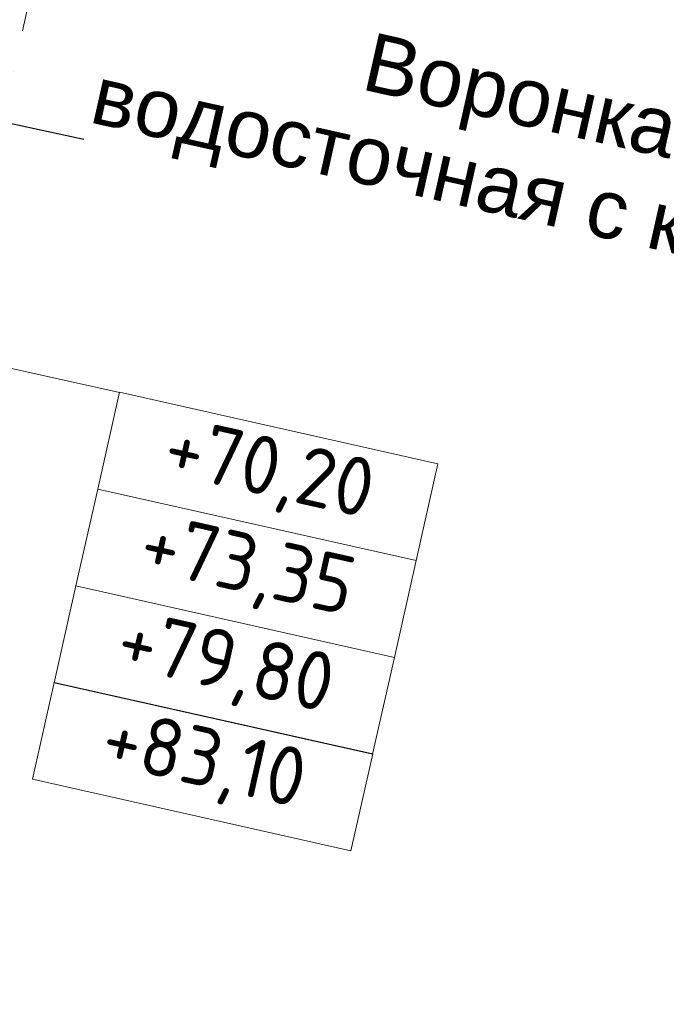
# Model space of a CAD drawing. Header units: millimetres. Extents: x -7213913 to -6930480, y 6129472 to 6353620.
# Tile 211 of 256: x -7181558 to -7178798, y 6176037 to 6180240. Entities that reach past the tile are written whole.
import ezdxf
from ezdxf.enums import TextEntityAlignment as Align

# ---------------------------------------------------------------- set-up
doc = ezdxf.new("R2010")
doc.units = ezdxf.units.MM
doc.header["$MEASUREMENT"] = 0
doc.linetypes.add('Штрихпунктирная', pattern=[670.277762, 352.777767, -176.388884, 0, -141.111112])
doc.layers.add('АР-Отметки высот.АР', color=7, linetype='Continuous')
doc.layers.add('АР-Чертеж-Оси_Осевые размеры.АР', color=7, linetype='Continuous')
for name, color, linetype, lineweight in [('АР-Отметки высот.АР_Ном._пера__120', 7, 'Continuous', 0), ('АР-Чертеж-Оси_Осевые размеры.АР_Ном._пера__120', 7, 'Continuous', 0), ('АР-Чертеж-Размеры.АР_Ном._пера__1', 7, 'Continuous', 0)]:
    doc.layers.add(name, color=color, linetype=linetype, lineweight=lineweight)
doc.styles.add('РЎР“Р•РќР•Р\xa0Р\x98Р\xa0_РЎРўР\x98Р›Р¬_3', font='GOST_Common.ttf')
doc.styles.add('РЎР“Р•РќР•Р\xa0Р\x98Р\xa0_РЎРўР\x98Р›Р¬_4', font='arial.ttf')
doc.styles.add('РЎР“Р•РќР•Р\xa0Р\x98Р\xa0_РЎРўР\x98Р›Р¬_5', font='GOTHIC.TTF')
doc.dimstyles.new('СГЕНЕРИР_СТИЛЬ__8', dxfattribs={"dimtxt": 0.18, "dimasz": 91.2, "dimexe": 0.18, "dimexo": 0.0625, "dimgap": 0, "dimtad": 0, "dimtih": 1, "dimtoh": 1, "dimdec": 4, "dimzin": 0, "dimdsep": 46, "dimcen": 0.09, "dimadec": 0, "dimazin": 0, "dimtfac": 1, "dimtdec": 4, "dimtmove": 0, "dimatfit": 3, "dimldrblk": 'ARROWHEAD_11', "dimfxl": 1, "dimtolj": 1, "dimtzin": 0, "dimarcsym": 0})

# ---------------------------------------------------------------- blocks, each defined once
blk = doc.blocks.new('Линия_2_10', base_point=(-7189891.6, 6180615.3))
at = {"layer": 'АР-Отметки высот.АР_Ном._пера__120', "color": 7, "linetype": 'Continuous', "lineweight": 0}
blk.add_line((-7189794.1, 6180593.4), (-7181132.8, 6178648.1), dxfattribs=at)
blk = doc.blocks.new('ARROWHEAD_11')
at = {"color": 0, "linetype": 'Continuous', "lineweight": 0}
blk.add_line((0, 0), (-1, 0), dxfattribs=at)
at = {"color": 0, "linetype": 'Continuous', "lineweight": 0, "const_width": 0.25, "flags": 128}
blk.add_lwpolyline([(-0.125, 0, 1), (0.125, 0, 1)], format="xyb", close=True, dxfattribs=at)
blk = doc.blocks.new('Стандартный Маркер Сетки[222]_10', base_point=(-7177283.5, 6199173.2))
at = {"layer": 'АР-Чертеж-Оси_Осевые размеры.АР_Ном._пера__120', "color": 7, "linetype": 'Штрихпунктирная', "lineweight": 0}
blk.add_line((-7177502.7, 6198197.5), (-7192274.7, 6132425.5), dxfattribs=at)
at = {"layer": 'АР-Чертеж-Оси_Осевые размеры.АР_Ном._пера__120', "color": 7, "lineweight": 0, "style": 'РЎР“Р•РќР•Р\xa0Р\x98Р\xa0_РЎРўР\x98Р›Р¬_5'}
blk.add_attdef('AC_MarkerText_1', text='', height=350, rotation=347.3417, dxfattribs=at).set_placement((-7192533.5, 6131143.1), align=Align.TOP_CENTER)

msp = doc.modelspace()

# ---------------------------------------------------------------- linework, layer by layer
at = {"layer": 'АР-Отметки высот.АР_Ном._пера__120', "color": 7, "linetype": 'Continuous', "lineweight": 0, "flags": 128}
for points in [[(-7181132.5, 6178649.5), (-7179773.2, 6178344.3), (-7179866, 6177931), (-7181225.3, 6178236.3)], [(-7181225.3, 6178236.3), (-7179866, 6177931), (-7179958.8, 6177517.8), (-7181318.1, 6177823.1)], [(-7181318.1, 6177823.1), (-7179958.8, 6177517.8), (-7180051.6, 6177104.5), (-7181410.9, 6177409.8)], [(-7181410.7, 6177410.8), (-7180051.4, 6177105.5), (-7180144.2, 6176692.2), (-7181503.5, 6176997.5)]]:
    msp.add_lwpolyline(points, close=True, dxfattribs=at)

# ---------------------------------------------------------------- block references
at = {"layer": 'АР-Отметки высот.АР', "color": 7, "linetype": 'Continuous', "lineweight": 0}
msp.add_blockref('Линия_2_10', (-7189891.6, 6180615.3), dxfattribs=at)
at = {"layer": 'АР-Чертеж-Оси_Осевые размеры.АР', "color": 8, "linetype": 'Continuous', "lineweight": 15}
msp.add_blockref('Стандартный Маркер Сетки[222]_10', (-7177283.5, 6199173.2), dxfattribs=at)

# ---------------------------------------------------------------- texts
at = {"layer": 'АР-Отметки высот.АР_Ном._пера__120', "color": 7, "linetype": 'Continuous', "lineweight": 0, "char_height": 250, "attachment_point": 5, "rotation": 347.3417, "style": 'РЎР“Р•РќР•Р\xa0Р\x98Р\xa0_РЎРўР\x98Р›Р¬_3'}
for s, insert in [('\\A1;{\\pqc;\\fGOST Common|b0|i0|c204|p0;\\W1.000000;+70,20}', (-7180496.4, 6178303)), ('\\A1;{\\pqc;\\fGOST Common|b0|i0|c204|p0;\\W1.000000;+73,35}', (-7180589.2, 6177889.8)), ('\\A1;{\\pqc;\\fGOST Common|b0|i0|c204|p0;\\W1.000000;+79,80}', (-7180682, 6177476.5)), ('\\A1;{\\pqc;\\fGOST Common|b0|i0|c204|p0;\\W1.000000;+83,10}', (-7180774.7, 6177064))]:
    msp.add_mtext(s, dxfattribs=dict(at, insert=insert))
at = {"layer": 'АР-Чертеж-Размеры.АР_Ном._пера__1', "color": 7, "linetype": 'Continuous', "lineweight": 0, "insert": (-7181284.2, 6179730), "char_height": 250, "attachment_point": 7, "rotation": 347.3417, "line_spacing_factor": 0.940343, "style": 'РЎР“Р•РќР•Р\xa0Р\x98Р\xa0_РЎРўР\x98Р›Р¬_4'}
msp.add_mtext('\\A1;{\\pqc;\\fArial|b0|i0|c204|p0;\\W1.000000;Воронка\\P\\pqc;\\fArial|b0|i0|c204|p0;\\W1.000000;водосточная \\fArial|b0|i0|c204|p0;\\W1.000000;с кровли}', dxfattribs=at)

# ---------------------------------------------------------------- leaders
at = {"layer": 'АР-Чертеж-Размеры.АР_Ном._пера__1', "color": 7, "linetype": 'Continuous', "lineweight": 0, "annotation_type": 0, "has_hookline": 1, "hookline_direction": 0, "text_width": 3512.8, "horizontal_direction": (0.975694, -0.219136, 0)}
msp.add_leader([(-7183461.2, 6180200.9), (-7181284.2, 6179730)], dimstyle='СГЕНЕРИР_СТИЛЬ__8', dxfattribs=at)

doc.saveas('drawing.dxf')
